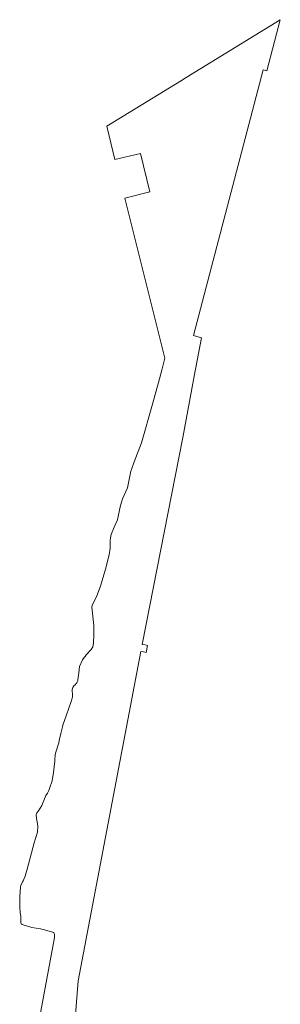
# Model space of a CAD drawing. Header units: metres. Extents: x 147053 to 148259, y 410382 to 411354.
# Tile 36 of 37: x 147767 to 147854, y 411026 to 411354. Entities that reach past the tile are written whole.
import ezdxf

# ---------------------------------------------------------------- set-up
doc = ezdxf.new("R2010")
doc.units = ezdxf.units.M
doc.layers.add('B-WE-OG-WATER-GV', color=130, linetype='Continuous', lineweight=18)

msp = doc.modelspace()

# ---------------------------------------------------------------- linework, layer by layer
at = {"layer": 'B-WE-OG-WATER-GV'}
msp.add_lwpolyline([(147785.61, 411023.02), (147786.51, 411034.3), (147807.36, 411143.85), (147808.33, 411143.68), (147809.21, 411143.52), (147809.61, 411145.83), (147808.79, 411145.99), (147807.82, 411146.18), (147821.36, 411215.01), (147822.99, 411224.02), (147824.36, 411231.24), (147825.15, 411235.4), (147827.62, 411248.2), (147824.9, 411248.88), (147848.04, 411337.27), (147849.29, 411336.98), (147853.79, 411353.98), (147822.42, 411334.7), (147820.91, 411333.77), (147796.1, 411318.52), (147798.8, 411307.45), (147807.24, 411309.48), (147810.35, 411296.7), (147802.07, 411294.63), (147815.34, 411241.41), (147814.36, 411237.42), (147813.27, 411233.31), (147811.25, 411226.05), (147807.63, 411213.25), (147805.22, 411206.86), (147804.43, 411204.7), (147804.09, 411203.84), (147802.98, 411198.25), (147801.3, 411194.57), (147800.94, 411193.5), (147800.54, 411191.9), (147799.58, 411187.58), (147798.56, 411185.15), (147797.5, 411182.77), (147797.26, 411181.59), (147797.23, 411180.73), (147797.16, 411178.21), (147796.89, 411175.94), (147795.66, 411171.18), (147793.95, 411165.51), (147792.75, 411162.33), (147791.16, 411159.08), (147791.07, 411158.58), (147791.75, 411152.45), (147791.8, 411149.37), (147791.7, 411146.6), (147791.44, 411145.36), (147790.83, 411144.54), (147789.23, 411142.67), (147788.84, 411142.16), (147788.55, 411141.8), (147788, 411141.08), (147786.97, 411138.82), (147786.81, 411136.68), (147786.44, 411134.42), (147786.41, 411134.22), (147786.24, 411133.75), (147786.12, 411133.41), (147785.89, 411133.15), (147785.55, 411132.78), (147785.13, 411132.37), (147784.78, 411131.8), (147784.6, 411131.19), (147784.62, 411129.23), (147784.62, 411128.74), (147784.59, 411128.28), (147784.2, 411127.14), (147782.71, 411122.75), (147781.49, 411119.32), (147781.36, 411118.72), (147780.81, 411116.53), (147780.26, 411114.24), (147780.15, 411113.47), (147779.05, 411110.03), (147778.9, 411109.46), (147778.78, 411107.64), (147778.75, 411107.31), (147778.35, 411103.53), (147777.88, 411100.85), (147777.16, 411098.53), (147776.75, 411097.6), (147776.31, 411096.72), (147775.76, 411095.93), (147774.45, 411092.54), (147773.33, 411090.81), (147772.82, 411090.11), (147772.6, 411089.47), (147772.7, 411088.24), (147772.91, 411087.14), (147773.18, 411085.76), (147772.99, 411083.76), (147771.88, 411080.13), (147769.58, 411071.37), (147768.96, 411069.06), (147768.22, 411067.58), (147768.06, 411067.23), (147767.49, 411065.99), (147767.37, 411065.56), (147767.1, 411062.35), (147767.2, 411058.85), (147767.26, 411056.94), (147767.47, 411055.77), (147767.47, 411054.94), (147767.47, 411054.23), (147767.48, 411053.88), (147767.53, 411053.68), (147767.63, 411053.21), (147767.87, 411053.03), (147771.16, 411052.03), (147774.02, 411051.53), (147774.86, 411051.39), (147778.44, 411050.32), (147778.59, 411050.02), (147778.68, 411049.84), (147778.73, 411049.2), (147778.63, 411048.68), (147772.18, 411013.4)], dxfattribs=at)

doc.saveas('drawing.dxf')
